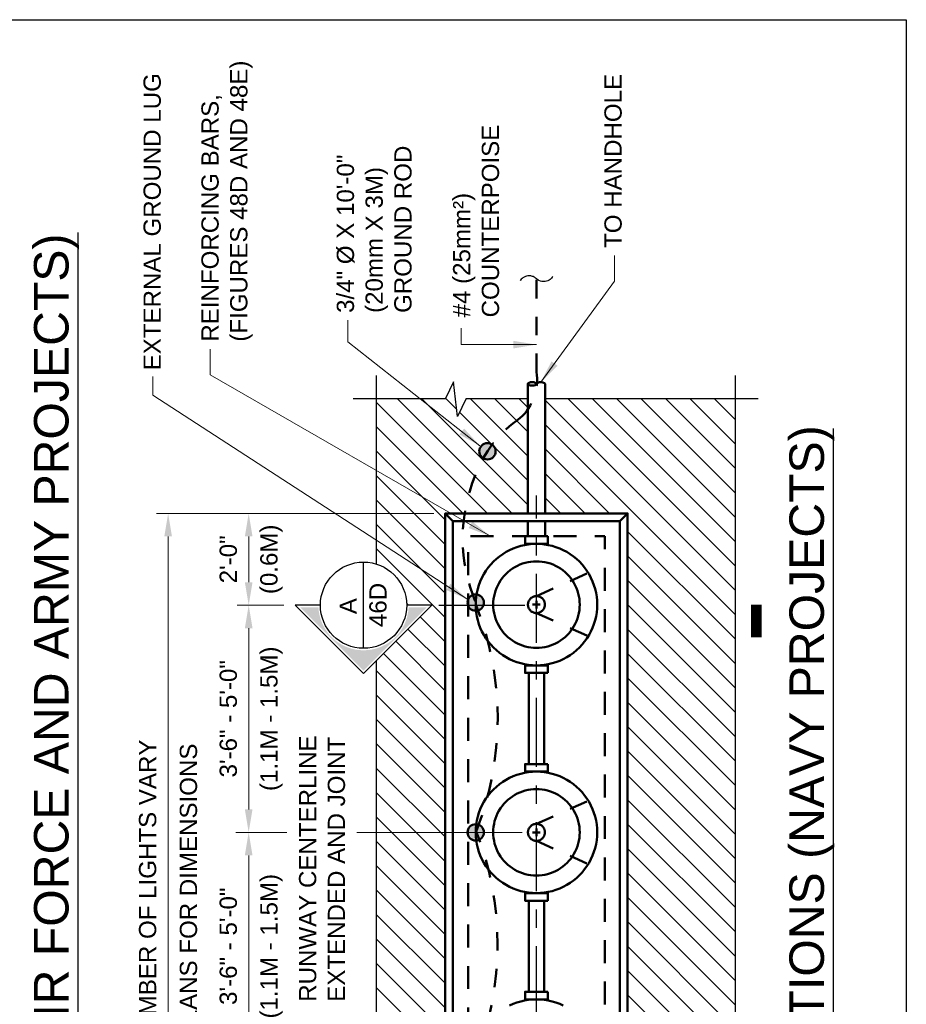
# Model space of a CAD drawing. Header units: inches. Extents: x -0.3 to 8.5, y 0 to 11.
# Tile 4 of 4: x 3.7 to 8.5, y 5.6 to 11. Entities that reach past the tile are written whole.
import ezdxf
from ezdxf.enums import TextEntityAlignment as Align

# ---------------------------------------------------------------- set-up
doc = ezdxf.new("R2010")
doc.units = ezdxf.units.IN
doc.header["$LTSCALE"] = 0.5
doc.header["$MEASUREMENT"] = 0
doc.header["$PDSIZE"] = 2
for name, pattern in [('CENTER2', [1.125, 0.75, -0.125, 0.125, -0.125]), ('DASHED2', [0.375, 0.25, -0.125]), ('HIDDEN2', [0.1875, 0.125, -0.0625])]:
    doc.linetypes.add(name, pattern=pattern)
doc.layers.get('0').update_dxf_attribs({"linetype": 'CONTINUOUS', "lineweight": 35})
doc.layers.get('DEFPOINTS').update_dxf_attribs({"linetype": 'CONTINUOUS', "lineweight": 35})
for name, color, linetype, lineweight in [('C-PVMT-PATT', 8, 'CONTINUOUS', 18), ('E-AFLD-LITE-APPR', 203, 'CONTINUOUS', 50), ('E-GRND-EQUI', 83, 'CONTINUOUS', 50), ('E-POWR-CNDT', 83, 'CONTINUOUS', 50), ('G-ANNO-REDL', 1, 'CONTINUOUS', 25)]:
    doc.layers.add(name, color=color, linetype=linetype, lineweight=lineweight)
for name, color, linetype in [('G-ANNO-DIMS', 7, 'CONTINUOUS'), ('G-ANNO-SYMB', 6, 'CONTINUOUS'), ('G-ANNO-SYMB @ 1', 6, 'CONTINUOUS'), ('G-ANNO-TEXT', 7, 'CONTINUOUS'), ('G-ANNO-TEXT @ 1', 7, 'CONTINUOUS'), ('G-ANNO-TTLB', 7, 'CONTINUOUS')]:
    doc.layers.add(name, color=color, linetype=linetype)
doc.styles.add('01-E-BLDG-1_1', font='arial.ttf', dxfattribs={"height": 0.09375})
doc.styles.add('ARIAL', font='arial.ttf')
doc.dimstyles.new('01-E-BLDG-1_1', dxfattribs={"dimtxt": 0.09375, "dimasz": 0.125, "dimexe": 0.0625, "dimexo": 0.0625, "dimgap": 0.0625, "dimtad": 1, "dimdec": 4, "dimzin": 3, "dimdsep": 46, "dimlunit": 4, "dimtxsty": '01-E-BLDG-1_1', "dimcen": 0.0625, "dimclrd": 1, "dimclre": 1, "dimclrt": 256, "dimazin": 0, "dimtfac": 1, "dimtdec": 4, "dimtmove": 1, "dimatfit": 3, "dimfxl": 1, "dimfrac": 2, "dimtolj": 1, "dimtzin": 3, "dimlwd": 0, "dimlwe": 0, "dimarcsym": 0})

# ---------------------------------------------------------------- blocks, each defined once
blk = doc.blocks.new('*U18')
at = {"color": 0, "linetype": 'Continuous', "lineweight": 30}
blk.add_line((0.2344, 0), (8.654, 0), dxfattribs=at)
at = {"color": 0, "style": 'ARIAL', "flags": 4}
blk.add_attdef('TITLE', text='', height=0.1875, dxfattribs=at).set_placement((0.4134, -0.0043), align=Align.BOTTOM_LEFT)
blk.add_attdef('ID', text='', height=0.1875, dxfattribs=at).set_placement((0, 0), align=Align.MIDDLE_CENTER)
blk.add_attdef('SCALE', text='', height=0.0703, dxfattribs=at).set_placement((0.4167, -0.079), align=Align.TOP_LEFT)
blk = doc.blocks.new('G-DBRK')
at = {"color": 0, "linetype": 'ByBlock', "lineweight": -2}
blk.add_ellipse((0, -0.25), major_axis=(0, -0.25), ratio=0.4, dxfattribs=at)
blk.add_ellipse((0, -0.75), major_axis=(0, -0.25), ratio=0.4, start_param=0, end_param=3.141593, dxfattribs=at)
blk = doc.blocks.new('*U7')
blk.add_lwpolyline([(0, 4.5, 1.5, 1.5, 0), (0, 0, 0, 0, 0), (8.06, 0, 0, 0, 0)], format="xyseb")
blk = doc.blocks.new('*U6')
at = {"linetype": 'Continuous'}
blk.add_hatch(color=0, dxfattribs=at).paths.add_polyline_path([(-0.3556, 0), (-0.011, -0.3446), (-0.011, -0.2451, -0.956069), (-0.011, 0.2451), (-0.011, 0.3446)])
at = {"color": 0, "linetype": 'Continuous'}
for p, q in [((0, 0.3711), (-0.3711, 0)), ((0, 0.2344), (0, 0.3711)), ((-0.3711, 0), (0, -0.3711)), ((0, -0.3711), (0, -0.2344))]:
    blk.add_line(p, q, dxfattribs=at)
blk.add_line((-0.2344, 0), (0.2344, 0))
blk.add_circle((0, 0), 0.2344, dxfattribs=at)
at = {"color": 7, "linetype": 'Continuous', "lineweight": 0, "style": 'ARIAL'}
for tag, p in [('SEC_NUM', (-0.0052, 0.0837)), ('DWG_NUM', (0.0012, -0.0782))]:
    blk.add_attdef(tag, text='', height=0.0938, dxfattribs=at).set_placement(p, align=Align.MIDDLE_CENTER)
blk = doc.blocks.new('*D23')
at = {"layer": 'DEFPOINTS', "color": 0, "transparency": 16777216}
for p in [(4.9265, 7.8169), (5.1796, 7.8169), (6.4902, 6.5819)]:
    blk.add_point(p, dxfattribs=at)
at = {"layer": 'G-ANNO-DIMS', "color": 1, "lineweight": 0, "transparency": 16777216}
for p, q in [((5.1171, 7.8169), (4.864, 7.8169)), ((4.9265, 6.7069), (4.9265, 7.6919))]:
    blk.add_line(p, q, dxfattribs=at)
at = {"layer": 'G-ANNO-DIMS', "color": 1, "transparency": 16777216}
for points in [[(4.9056, 7.6919), (4.9473, 7.6919), (4.9265, 7.8169)], [(4.9056, 6.7069), (4.9473, 6.7069), (4.9265, 6.5819)]]:
    blk.add_solid(points, dxfattribs=at)
at = {"layer": 'G-ANNO-DIMS', "transparency": 16777216, "char_height": 0.09375, "attachment_point": 5, "rotation": 90, "style": '01-E-BLDG-1_1'}
for s, insert in [('\\A1;(1.1M - 1.5M)', (5.0504, 7.1994)), ('\\A1;3\'-6" - 5\'-0"', (4.8161, 7.1994))]:
    blk.add_mtext(s, dxfattribs=dict(at, insert=insert))
blk = doc.blocks.new('*D22')
at = {"layer": 'DEFPOINTS', "color": 0, "transparency": 16777216}
for p in [(4.9265, 6.5819), (6.4902, 6.5819), (6.4902, 5.3437)]:
    blk.add_point(p, dxfattribs=at)
at = {"layer": 'G-ANNO-DIMS', "color": 1, "lineweight": 0, "transparency": 16777216}
blk.add_line((4.9265, 5.4687), (4.9265, 6.4569), dxfattribs=at)
at = {"layer": 'G-ANNO-DIMS', "color": 1, "transparency": 16777216}
for points in [[(4.9056, 6.4569), (4.9473, 6.4569), (4.9265, 6.5819)], [(4.9056, 5.4687), (4.9473, 5.4687), (4.9265, 5.3437)]]:
    blk.add_solid(points, dxfattribs=at)
at = {"layer": 'G-ANNO-DIMS', "transparency": 16777216, "char_height": 0.09375, "attachment_point": 5, "rotation": 90, "style": '01-E-BLDG-1_1'}
for s, insert in [('\\A1;(1.1M - 1.5M)', (5.0504, 5.9628)), ('\\A1;3\'-6" - 5\'-0"', (4.8161, 5.9628))]:
    blk.add_mtext(s, dxfattribs=dict(at, insert=insert))
blk = doc.blocks.new('*D24')
at = {"layer": 'DEFPOINTS', "color": 0, "transparency": 16777216}
for p in [(4.9265, 8.3154), (5.9949, 8.3154), (5.1796, 7.8169)]:
    blk.add_point(p, dxfattribs=at)
at = {"layer": 'G-ANNO-DIMS', "color": 1, "lineweight": 0, "transparency": 16777216}
for p, q in [((5.9324, 8.3154), (4.864, 8.3154)), ((4.9265, 7.9419), (4.9265, 8.1904)), ((5.1171, 7.8169), (4.864, 7.8169))]:
    blk.add_line(p, q, dxfattribs=at)
at = {"layer": 'G-ANNO-DIMS', "color": 1, "transparency": 16777216}
for points in [[(4.9056, 8.1904), (4.9473, 8.1904), (4.9265, 8.3154)], [(4.9056, 7.9419), (4.9473, 7.9419), (4.9265, 7.8169)]]:
    blk.add_solid(points, dxfattribs=at)
at = {"layer": 'G-ANNO-DIMS', "transparency": 16777216, "char_height": 0.09375, "attachment_point": 5, "rotation": 90, "style": '01-E-BLDG-1_1'}
for s, insert in [('\\A1;2\'-0"', (4.8161, 8.0662)), ('\\A1;(0.6M)', (5.0504, 8.0662))]:
    blk.add_mtext(s, dxfattribs=dict(at, insert=insert))
blk = doc.blocks.new('*D25')
at = {"layer": 'DEFPOINTS', "color": 0, "transparency": 16777216}
for p in [(4.4888, 8.3154), (5.9949, 8.3154), (5.9949, 2.372)]:
    blk.add_point(p, dxfattribs=at)
at = {"layer": 'G-ANNO-DIMS', "color": 1, "lineweight": 0, "transparency": 16777216}
for p, q in [((5.9324, 8.3154), (4.4263, 8.3154)), ((4.4888, 2.497), (4.4888, 8.1904)), ((5.9324, 2.372), (4.4263, 2.372))]:
    blk.add_line(p, q, dxfattribs=at)
at = {"layer": 'G-ANNO-DIMS', "color": 1, "transparency": 16777216}
for points in [[(4.468, 8.1904), (4.5096, 8.1904), (4.4888, 8.3154)], [(4.468, 2.497), (4.5096, 2.497), (4.4888, 2.372)]]:
    blk.add_solid(points, dxfattribs=at)
at = {"layer": 'G-ANNO-DIMS', "transparency": 16777216, "char_height": 0.09375, "attachment_point": 5, "rotation": 90, "style": '01-E-BLDG-1_1'}
for s, insert in [('\\A1;NOTE: LIGHT SPACING AND NUMBER OF LIGHTS VARY', (4.3778, 5.3437)), ('\\A1;REFER TO SYSTEM LAYOUT PLANS FOR DIMENSIONS', (4.5998, 5.3437))]:
    blk.add_mtext(s, dxfattribs=dict(at, insert=insert))
blk = doc.blocks.new('BREAK')
at = {"color": 0, "linetype": 'Continuous', "flags": 128}
blk.add_lwpolyline([(0, 0), (0.046625, 0.097375), (0.069125, -0.090125), (0.112375, 0)], dxfattribs=at)
blk = doc.blocks.new('G-TDT2')
at = {"linetype": 'ByBlock', "lineweight": -2}
h = blk.add_hatch(color=256, dxfattribs=at)
edge = h.paths.add_edge_path()
edge.add_arc((0, 0), 0.0444, 0, 360)
at = {"color": 0, "linetype": 'ByBlock', "lineweight": -2}
blk.add_circle((0, 0), 0.0444, dxfattribs=at)
blk = doc.blocks.new('*U26')
at = {"color": 0, "linetype": 'Continuous', "lineweight": 30}
blk.add_line((0.2344, 0), (6.4642, 0), dxfattribs=at)
at = {"color": 0, "style": 'ARIAL', "flags": 4}
blk.add_attdef('TITLE', text='', height=0.1875, dxfattribs=at).set_placement((0.4134, -0.0043), align=Align.BOTTOM_LEFT)
blk.add_attdef('ID', text='', height=0.1875, dxfattribs=at).set_placement((0, 0), align=Align.MIDDLE_CENTER)
blk.add_attdef('SCALE', text='', height=0.0703, dxfattribs=at).set_placement((0.4167, -0.079), align=Align.TOP_LEFT)
blk = doc.blocks.new('G-TSQIG')
at = {"color": 0, "linetype": 'ByBlock', "lineweight": -2}
blk.add_spline([(0.0118, 0.0893), (-0.0035, 0.0751), (-0.0147, 0.0481), (-0.009, 0.0131), (0, 0), (0.0112, -0.0179), (0.0152, -0.0359), (0.0121, -0.059), (0.0042, -0.0741), (-0.0118, -0.0893)], degree=3, dxfattribs=at)

msp = doc.modelspace()

# ---------------------------------------------------------------- hatches: boundary and pattern name
at = {"layer": 'C-PVMT-PATT'}
h = msp.add_hatch(dxfattribs=at)
h.set_pattern_fill('ANSI31', color=256, scale=0.75, angle=90.00005, style=0)
h.set_pattern_definition([(135.00005, (11.94735, -8.4115), (-0.0662912, -0.0662913), [])])
h.paths.add_polyline_path([(5.99491, 8.3154), (6.98548, 8.3154), (6.98548, 2.37097), (5.99491, 2.37097)], flags=16)
edge = h.paths.add_edge_path()
edge.add_line((7.04121, 8.9404), (6.53707, 8.9404))
edge.add_line((6.53707, 8.9404), (6.53707, 8.3154))
edge.add_line((6.53707, 8.3154), (6.44332, 8.3154))
edge.add_line((6.44332, 8.3154), (6.44332, 8.9404))
edge.add_line((6.44332, 8.9404), (6.10827, 8.9404))
edge.add_line((6.10827, 8.9404), (6.06164, 8.84302))
edge.add_line((6.06164, 8.84302), (6.03914, 9.03052))
edge.add_line((6.03914, 9.03052), (5.99589, 8.9404))
edge.add_line((5.99589, 8.9404), (5.61959, 8.9404))
edge.add_line((5.61959, 8.9404), (5.61991, 8.04085))
edge.add_arc((5.55067, 7.81693), 0.23438, 360, 432.81775, ccw=False)
edge.add_line((5.78505, 7.81693), (5.92173, 7.81693))
edge.add_line((5.92173, 7.81693), (5.61991, 7.5151))
edge.add_line((5.61991, 7.5151), (5.61991, 5.305))
edge.add_line((5.61991, 5.305), (5.71004, 5.26175))
edge.add_line((5.71004, 5.26175), (5.52254, 5.23925))
edge.add_line((5.52254, 5.23925), (5.61991, 5.19263))
edge.add_line((5.61991, 5.19263), (5.62001, 1.74698))
edge.add_line((5.62001, 1.74698), (6.05378, 1.74698))
edge.add_line((6.05378, 1.74698), (6.09703, 1.8371))
edge.add_line((6.09703, 1.8371), (6.11953, 1.6496))
edge.add_line((6.11953, 1.6496), (6.16616, 1.74698))
edge.add_line((6.16616, 1.74698), (6.44332, 1.74698))
edge.add_line((6.44332, 1.74698), (6.44332, 2.37198))
edge.add_line((6.44332, 2.37198), (6.53707, 2.37198))
edge.add_line((6.53707, 2.37198), (6.53707, 1.74698))
edge.add_line((6.53707, 1.74698), (7.5701, 1.74698))
edge.add_line((7.5701, 1.74698), (7.5701, 5.19263))
edge.add_line((7.5701, 5.19263), (7.47272, 5.23925))
edge.add_line((7.47272, 5.23925), (7.66022, 5.26175))
edge.add_line((7.66022, 5.26175), (7.5701, 5.305))
edge.add_line((7.5701, 5.305), (7.5701, 8.9404))
edge.add_line((7.5701, 8.9404), (7.13496, 8.9404))
edge.add_line((7.13496, 8.9404), (7.04121, 8.9404))

# ---------------------------------------------------------------- linework, layer by layer
at = {"layer": 'E-AFLD-LITE-APPR'}
for p, q in [((6.03618, 8.27413), (5.99491, 8.3154)), ((6.94421, 8.27413), (6.98548, 8.3154)), ((6.51083, 7.82011), (6.46956, 7.82011)), ((6.4902, 7.84075), (6.4902, 7.79948)), ((6.4902, 6.60254), (6.4902, 6.56126)), ((6.51083, 6.5819), (6.46956, 6.5819))]:
    msp.add_line(p, q, dxfattribs=at)
at = {"layer": 'E-AFLD-LITE-APPR', "linetype": 'HIDDEN2'}
for p, q in [((6.49037, 7.86628), (6.77185, 7.99212)), ((6.49037, 7.774), (6.77188, 7.64815)), ((6.4902, 6.62804), (6.77183, 6.75395)), ((6.4902, 6.53576), (6.77183, 6.40985))]:
    msp.add_line(p, q, dxfattribs=at)
at = {"layer": 'E-AFLD-LITE-APPR'}
for points in [[(6.98548, 2.37198), (6.98548, 8.3154), (5.99491, 8.3154), (5.99491, 2.37198)], [(6.94421, 2.41325), (6.94421, 8.27413), (6.03618, 8.27413), (6.03618, 2.41325)], [(6.4902, 7.48992), (6.51179, 7.49063), (6.53329, 7.49275), (6.55461, 7.49627), (6.57566, 7.50118), (6.59633, 7.50745), (6.61655, 7.51506), (6.63623, 7.52398), (6.65529, 7.53416), (6.67364, 7.54557), (6.6912, 7.55816), (6.70791, 7.57186), (6.72368, 7.58663), (6.73845, 7.6024), (6.75215, 7.61911), (6.76474, 7.63667), (6.77615, 7.65502), (6.78633, 7.67408), (6.79525, 7.69376), (6.80286, 7.71398), (6.80913, 7.73465), (6.81404, 7.7557), (6.81756, 7.77702), (6.81968, 7.79852), (6.82039, 7.82011), (6.81968, 7.84171), (6.81756, 7.86321), (6.81404, 7.88453), (6.80913, 7.90557), (6.80286, 7.92625), (6.79525, 7.94647), (6.78633, 7.96615), (6.77615, 7.98521), (6.76474, 8.00356), (6.75215, 8.02112), (6.73845, 8.03782), (6.72368, 8.05359), (6.70791, 8.06836), (6.6912, 8.08207), (6.67364, 8.09466), (6.65529, 8.10607), (6.63623, 8.11625), (6.61655, 8.12517), (6.59633, 8.13278), (6.57566, 8.13905), (6.55461, 8.14396), (6.53329, 8.14748), (6.51179, 8.1496), (6.4902, 8.1503), (6.4686, 8.1496), (6.4471, 8.14748), (6.42578, 8.14396), (6.40474, 8.13905), (6.38406, 8.13278), (6.36384, 8.12517), (6.34416, 8.11625), (6.3251, 8.10607), (6.30675, 8.09466), (6.28919, 8.08207), (6.27249, 8.06836), (6.25672, 8.05359), (6.24195, 8.03782), (6.22824, 8.02112), (6.21565, 8.00356), (6.20424, 7.98521), (6.19406, 7.96615), (6.18514, 7.94647), (6.17753, 7.92625), (6.17126, 7.90557), (6.16635, 7.88453), (6.16283, 7.86321), (6.16071, 7.84171), (6.16001, 7.82011), (6.16071, 7.79852), (6.16283, 7.77702), (6.16635, 7.7557), (6.17126, 7.73465), (6.17753, 7.71398), (6.18514, 7.69376), (6.19406, 7.67408), (6.20424, 7.65502), (6.21565, 7.63667), (6.22824, 7.61911), (6.24195, 7.6024), (6.25672, 7.58663), (6.27249, 7.57186), (6.28919, 7.55816), (6.30675, 7.54557), (6.3251, 7.53416), (6.34416, 7.52398), (6.36384, 7.51506), (6.38406, 7.50745), (6.40474, 7.50118), (6.42578, 7.49627), (6.4471, 7.49275), (6.4686, 7.49063)], [(6.49037, 7.58504), (6.50574, 7.58554), (6.52105, 7.58705), (6.53623, 7.58955), (6.55122, 7.59305), (6.56594, 7.59751), (6.58034, 7.60293), (6.59435, 7.60928), (6.60792, 7.61653), (6.62098, 7.62466), (6.63349, 7.63362), (6.64538, 7.64338), (6.65661, 7.6539), (6.66713, 7.66513), (6.67689, 7.67702), (6.68585, 7.68952), (6.69397, 7.70259), (6.70122, 7.71616), (6.70757, 7.73017), (6.71299, 7.74457), (6.71746, 7.75929), (6.72095, 7.77427), (6.72346, 7.78945), (6.72497, 7.80477), (6.72547, 7.82014), (6.72497, 7.83552), (6.72346, 7.85083), (6.72095, 7.86601), (6.71746, 7.88099), (6.71299, 7.89571), (6.70757, 7.91011), (6.70122, 7.92413), (6.69397, 7.93769), (6.68585, 7.95076), (6.67689, 7.96326), (6.66713, 7.97516), (6.65661, 7.98639), (6.64538, 7.9969), (6.63349, 8.00666), (6.62098, 8.01562), (6.60792, 8.02375), (6.59435, 8.031), (6.58034, 8.03735), (6.56594, 8.04277), (6.55122, 8.04724), (6.53623, 8.05073), (6.52105, 8.05323), (6.50574, 8.05474), (6.49037, 8.05525), (6.47499, 8.05474), (6.45968, 8.05323), (6.4445, 8.05073), (6.42952, 8.04724), (6.41479, 8.04277), (6.4004, 8.03735), (6.38638, 8.031), (6.37281, 8.02375), (6.35975, 8.01562), (6.34724, 8.00666), (6.33535, 7.9969), (6.32412, 7.98639), (6.3136, 7.97516), (6.30384, 7.96326), (6.29488, 7.95076), (6.28676, 7.93769), (6.27951, 7.92413), (6.27316, 7.91011), (6.26774, 7.89571), (6.26327, 7.88099), (6.25978, 7.86601), (6.25727, 7.85083), (6.25576, 7.83552), (6.25526, 7.82014), (6.25576, 7.80477), (6.25727, 7.78945), (6.25978, 7.77427), (6.26327, 7.75929), (6.26774, 7.74457), (6.27316, 7.73017), (6.27951, 7.71616), (6.28676, 7.70259), (6.29488, 7.68952), (6.30384, 7.67702), (6.3136, 7.66513), (6.32412, 7.6539), (6.33535, 7.64338), (6.34724, 7.63362), (6.35975, 7.62466), (6.37281, 7.61653), (6.38638, 7.60928), (6.4004, 7.60293), (6.41479, 7.59751), (6.42952, 7.59305), (6.4445, 7.58955), (6.45968, 7.58705), (6.47499, 7.58554)], [(6.51083, 7.77884), (6.50809, 7.77758), (6.50527, 7.7765), (6.50238, 7.77561), (6.49945, 7.77491), (6.49647, 7.7744), (6.49347, 7.77409), (6.49045, 7.77397), (6.48743, 7.77405), (6.48442, 7.77433), (6.48144, 7.77481), (6.4785, 7.77548), (6.4756, 7.77634), (6.47277, 7.77739), (6.47001, 7.77862), (6.46734, 7.78002), (6.46477, 7.78161), (6.46231, 7.78335), (6.45996, 7.78525), (6.45775, 7.78731), (6.45567, 7.7895), (6.45374, 7.79182), (6.45197, 7.79427), (6.45036, 7.79682), (6.44892, 7.79948), (6.44766, 7.80222), (6.44658, 7.80504), (6.44569, 7.80793), (6.44499, 7.81086), (6.44448, 7.81384), (6.44417, 7.81684), (6.44405, 7.81986), (6.44413, 7.82288), (6.44441, 7.82589), (6.44489, 7.82887), (6.44556, 7.83181), (6.44642, 7.83471), (6.44747, 7.83754), (6.4487, 7.8403), (6.45011, 7.84297), (6.45169, 7.84554), (6.45343, 7.848), (6.45533, 7.85035), (6.45739, 7.85256), (6.45958, 7.85464), (6.4619, 7.85657), (6.46435, 7.85834), (6.4669, 7.85995), (6.46956, 7.86139), (6.4723, 7.86265), (6.47512, 7.86373), (6.47801, 7.86462), (6.48094, 7.86532), (6.48392, 7.86583), (6.48692, 7.86614), (6.48994, 7.86626), (6.49296, 7.86618), (6.49597, 7.8659), (6.49895, 7.86542), (6.50189, 7.86475), (6.50479, 7.86389), (6.50762, 7.86284), (6.51038, 7.86161), (6.51305, 7.8602), (6.51562, 7.85862), (6.51809, 7.85688), (6.52043, 7.85498), (6.52265, 7.85292), (6.52472, 7.85073), (6.52665, 7.84841), (6.52842, 7.84596), (6.53003, 7.84341), (6.53147, 7.84075), (6.53273, 7.83801), (6.53381, 7.83519), (6.5347, 7.8323), (6.5354, 7.82937), (6.53591, 7.82639), (6.53622, 7.82339), (6.53634, 7.82037), (6.53626, 7.81735), (6.53598, 7.81434), (6.5355, 7.81136), (6.53483, 7.80842), (6.53397, 7.80552), (6.53292, 7.80269), (6.53169, 7.79993), (6.53029, 7.79726), (6.5287, 7.79469), (6.52696, 7.79222), (6.52506, 7.78988), (6.523, 7.78766), (6.52081, 7.78559), (6.51849, 7.78366), (6.51604, 7.78189), (6.51349, 7.78028)], [(6.4902, 6.25171), (6.51179, 6.25242), (6.53329, 6.25454), (6.55461, 6.25806), (6.57566, 6.26296), (6.59633, 6.26923), (6.61655, 6.27684), (6.63623, 6.28576), (6.65529, 6.29595), (6.67364, 6.30736), (6.6912, 6.31994), (6.70791, 6.33365), (6.72368, 6.34842), (6.73845, 6.36419), (6.75215, 6.38089), (6.76474, 6.39846), (6.77615, 6.41681), (6.78633, 6.43586), (6.79525, 6.45554), (6.80286, 6.47576), (6.80913, 6.49644), (6.81404, 6.51748), (6.81756, 6.5388), (6.81968, 6.56031), (6.82039, 6.5819), (6.81968, 6.6035), (6.81756, 6.625), (6.81404, 6.64632), (6.80913, 6.66736), (6.80286, 6.68804), (6.79525, 6.70826), (6.78633, 6.72794), (6.77615, 6.747), (6.76474, 6.76534), (6.75215, 6.78291), (6.73845, 6.79961), (6.72368, 6.81538), (6.70791, 6.83015), (6.6912, 6.84386), (6.67364, 6.85644), (6.65529, 6.86785), (6.63623, 6.87804), (6.61655, 6.88696), (6.59633, 6.89457), (6.57566, 6.90084), (6.55461, 6.90575), (6.53329, 6.90927), (6.51179, 6.91138), (6.4902, 6.91209), (6.4686, 6.91138), (6.4471, 6.90927), (6.42578, 6.90575), (6.40474, 6.90084), (6.38406, 6.89457), (6.36384, 6.88696), (6.34416, 6.87804), (6.3251, 6.86785), (6.30675, 6.85644), (6.28919, 6.84386), (6.27249, 6.83015), (6.25672, 6.81538), (6.24195, 6.79961), (6.22824, 6.78291), (6.21565, 6.76534), (6.20424, 6.747), (6.19406, 6.72794), (6.18514, 6.70826), (6.17753, 6.68804), (6.17126, 6.66736), (6.16635, 6.64632), (6.16283, 6.625), (6.16071, 6.6035), (6.16001, 6.5819), (6.16071, 6.56031), (6.16283, 6.5388), (6.16635, 6.51748), (6.17126, 6.49644), (6.17753, 6.47576), (6.18514, 6.45554), (6.19406, 6.43586), (6.20424, 6.41681), (6.21565, 6.39846), (6.22824, 6.38089), (6.24195, 6.36419), (6.25672, 6.34842), (6.27249, 6.33365), (6.28919, 6.31994), (6.30675, 6.30736), (6.3251, 6.29595), (6.34416, 6.28576), (6.36384, 6.27684), (6.38406, 6.26923), (6.40474, 6.26296), (6.42578, 6.25806), (6.4471, 6.25454), (6.4686, 6.25242)], [(6.4902, 6.3468), (6.50557, 6.3473), (6.52088, 6.34881), (6.53606, 6.35131), (6.55105, 6.35481), (6.56577, 6.35927), (6.58017, 6.36469), (6.59418, 6.37104), (6.60775, 6.37829), (6.62081, 6.38642), (6.63332, 6.39538), (6.64521, 6.40514), (6.65644, 6.41566), (6.66696, 6.42689), (6.67672, 6.43878), (6.68568, 6.45128), (6.6938, 6.46435), (6.70105, 6.47792), (6.7074, 6.49193), (6.71282, 6.50633), (6.71729, 6.52105), (6.72078, 6.53603), (6.72329, 6.55121), (6.7248, 6.56652), (6.7253, 6.5819), (6.7248, 6.59728), (6.72329, 6.61259), (6.72078, 6.62777), (6.71729, 6.64275), (6.71282, 6.65747), (6.7074, 6.67187), (6.70105, 6.68589), (6.6938, 6.69945), (6.68568, 6.71252), (6.67672, 6.72502), (6.66696, 6.73692), (6.65644, 6.74815), (6.64521, 6.75866), (6.63332, 6.76842), (6.62081, 6.77738), (6.60775, 6.78551), (6.59418, 6.79276), (6.58017, 6.79911), (6.56577, 6.80453), (6.55105, 6.809), (6.53606, 6.81249), (6.52088, 6.81499), (6.50557, 6.8165), (6.4902, 6.81701), (6.47482, 6.8165), (6.45951, 6.81499), (6.44433, 6.81249), (6.42935, 6.809), (6.41462, 6.80453), (6.40023, 6.79911), (6.38621, 6.79276), (6.37264, 6.78551), (6.35958, 6.77738), (6.34707, 6.76842), (6.33518, 6.75866), (6.32395, 6.74815), (6.31343, 6.73692), (6.30367, 6.72502), (6.29471, 6.71252), (6.28659, 6.69945), (6.27934, 6.68589), (6.27299, 6.67187), (6.26757, 6.65747), (6.2631, 6.64275), (6.25961, 6.62777), (6.2571, 6.61259), (6.25559, 6.59728), (6.25509, 6.5819), (6.25559, 6.56652), (6.2571, 6.55121), (6.25961, 6.53603), (6.2631, 6.52105), (6.26757, 6.50633), (6.27299, 6.49193), (6.27934, 6.47792), (6.28659, 6.46435), (6.29471, 6.45128), (6.30367, 6.43878), (6.31343, 6.42689), (6.32395, 6.41566), (6.33518, 6.40514), (6.34707, 6.39538), (6.35958, 6.38642), (6.37264, 6.37829), (6.38621, 6.37104), (6.40023, 6.36469), (6.41462, 6.35927), (6.42935, 6.35481), (6.44433, 6.35131), (6.45951, 6.34881), (6.47482, 6.3473)], [(6.51083, 6.54063), (6.50809, 6.53937), (6.50527, 6.53829), (6.50238, 6.53739), (6.49945, 6.53669), (6.49647, 6.53618), (6.49347, 6.53587), (6.49045, 6.53576), (6.48743, 6.53584), (6.48442, 6.53612), (6.48144, 6.53659), (6.4785, 6.53726), (6.4756, 6.53812), (6.47277, 6.53917), (6.47001, 6.5404), (6.46734, 6.54181), (6.46477, 6.54339), (6.46231, 6.54514), (6.45996, 6.54704), (6.45775, 6.54909), (6.45567, 6.55129), (6.45374, 6.55361), (6.45197, 6.55605), (6.45036, 6.55861), (6.44892, 6.56126), (6.44766, 6.56401), (6.44658, 6.56683), (6.44569, 6.56971), (6.44499, 6.57265), (6.44448, 6.57563), (6.44417, 6.57863), (6.44405, 6.58165), (6.44413, 6.58467), (6.44441, 6.58767), (6.44489, 6.59065), (6.44556, 6.5936), (6.44642, 6.59649), (6.44747, 6.59933), (6.4487, 6.60208), (6.45011, 6.60475), (6.45169, 6.60733), (6.45343, 6.60979), (6.45533, 6.61214), (6.45739, 6.61435), (6.45958, 6.61643), (6.4619, 6.61836), (6.46435, 6.62013), (6.4669, 6.62174), (6.46956, 6.62317), (6.4723, 6.62444), (6.47512, 6.62552), (6.47801, 6.62641), (6.48094, 6.62711), (6.48392, 6.62762), (6.48692, 6.62793), (6.48994, 6.62805), (6.49296, 6.62796), (6.49597, 6.62768), (6.49895, 6.62721), (6.50189, 6.62654), (6.50479, 6.62568), (6.50762, 6.62463), (6.51038, 6.6234), (6.51305, 6.62199), (6.51562, 6.62041), (6.51809, 6.61866), (6.52043, 6.61676), (6.52265, 6.61471), (6.52472, 6.61252), (6.52665, 6.61019), (6.52842, 6.60775), (6.53003, 6.60519), (6.53147, 6.60254), (6.53273, 6.59979), (6.53381, 6.59697), (6.5347, 6.59409), (6.5354, 6.59115), (6.53591, 6.58818), (6.53622, 6.58517), (6.53634, 6.58215), (6.53626, 6.57914), (6.53598, 6.57613), (6.5355, 6.57315), (6.53483, 6.5702), (6.53397, 6.56731), (6.53292, 6.56448), (6.53169, 6.56172), (6.53029, 6.55905), (6.5287, 6.55648), (6.52696, 6.55401), (6.52506, 6.55167), (6.523, 6.54945), (6.52081, 6.54738), (6.51849, 6.54545), (6.51604, 6.54367), (6.51349, 6.54207)]]:
    msp.add_lwpolyline(points, close=True, dxfattribs=at)
at = {"layer": 'E-AFLD-LITE-APPR', "linetype": 'DASHED2', "flags": 128}
msp.add_lwpolyline([(6.86166, 2.4958), (6.86166, 8.19158), (6.11873, 8.19158), (6.11873, 2.4958)], close=True, dxfattribs=at)
at = {"layer": 'E-AFLD-LITE-APPR'}
msp.add_lwpolyline([(6.63623, 5.63983), (6.61655, 5.64874), (6.59633, 5.65635), (6.57566, 5.66263), (6.55461, 5.66753), (6.53329, 5.67105), (6.51179, 5.67317), (6.4902, 5.67388), (6.4686, 5.67317), (6.4471, 5.67105), (6.42578, 5.66753), (6.40474, 5.66263), (6.38406, 5.65635), (6.36384, 5.64874), (6.34416, 5.63983)], dxfattribs=at)
at = {"layer": 'E-GRND-EQUI', "linetype": 'HIDDEN2'}
msp.add_line((6.4902, 9.0851), (6.4902, 9.59184), dxfattribs=at)
for centre, radius, start, end in [((6.21071, 9.04257), 0.2827, 312.63913, 8.65106), ((6.76684, 8.29797), 0.64879, 124.19524, 159.82935), ((6.98009, 8.1793), 0.89069, 157.39315, 203.02575), ((4.61006, 7.20123), 1.6696, 338.22611, 21.75756), ((4.60953, 5.97381), 1.6696, 338.22611, 21.75756)]:
    msp.add_arc(centre, radius, start, end, dxfattribs=at)
at = {"layer": 'E-POWR-CNDT'}
for p, q in [((6.44332, 9.02001), (6.44332, 8.3154)), ((6.53707, 8.3154), (6.53707, 9.02001)), ((6.44332, 8.27413), (6.44332, 8.19158)), ((6.53707, 8.19158), (6.53707, 8.27413))]:
    msp.add_line(p, q, dxfattribs=at)
for points in [[(6.55211, 8.19158), (6.55211, 8.1503), (6.42828, 8.1503), (6.42828, 8.19158)], [(6.55211, 7.44865), (6.55211, 7.48992), (6.42828, 7.48992), (6.42828, 7.44865)], [(6.55211, 6.95337), (6.55211, 6.91209), (6.42828, 6.91209), (6.42828, 6.95337)], [(6.55211, 6.21044), (6.55211, 6.25171), (6.42828, 6.25171), (6.42828, 6.21044)], [(6.55211, 5.71515), (6.55211, 5.67388), (6.42828, 5.67388), (6.42828, 5.71515)]]:
    msp.add_lwpolyline(points, close=True, dxfattribs=at)
for points in [[(6.44892, 7.44865), (6.44892, 6.95337)], [(6.53147, 6.95337), (6.53147, 7.44865)], [(6.44892, 6.21044), (6.44892, 5.71515)], [(6.53147, 5.71515), (6.53147, 6.21044)]]:
    msp.add_lwpolyline(points, dxfattribs=at)
at = {"layer": 'G-ANNO-DIMS', "color": 1}
msp.add_line((5.95947, 7.81693), (6.42649, 7.81693), dxfattribs=at)
at = {"layer": 'G-ANNO-DIMS', "color": 1, "lineweight": 0}
for p, q in [((4.8573, 6.5819), (5.13369, 6.5819)), ((5.51371, 6.5819), (6.41196, 6.5819))]:
    msp.add_line(p, q, dxfattribs=at)
at = {"layer": 'G-ANNO-REDL', "linetype": 'CENTER2'}
msp.add_line((6.49017, 1.53734), (6.49019, 8.41312), dxfattribs=at)
at = {"layer": 'G-ANNO-SYMB'}
for p, q in [((5.61991, 9.0654), (5.61991, 8.04085)), ((7.5701, 9.0654), (7.5701, 5.305)), ((5.49491, 8.9404), (5.99589, 8.9404)), ((6.10827, 8.9404), (6.44332, 8.9404)), ((6.53707, 8.9404), (7.6951, 8.9404)), ((5.61991, 7.5151), (5.61991, 5.305))]:
    msp.add_line(p, q, dxfattribs=at)
at = {"layer": 'G-ANNO-TTLB'}
msp.add_lwpolyline([(0, 11), (8.5, 11), (8.5, 0), (0, 0)], close=True, dxfattribs=at)

# ---------------------------------------------------------------- block references
at = {"layer": 'E-GRND-EQUI', "rotation": 90}
for p in [(6.22413, 8.6535), (6.16036, 7.83091), (6.16001, 6.5819)]:
    msp.add_blockref('G-TDT2', p, dxfattribs=at)
at = {"layer": 'E-POWR-CNDT', "xscale": 0.09375, "yscale": 0.09375, "zscale": 0.09375, "rotation": 90}
msp.add_blockref('G-DBRK', (6.44332, 9.02001), dxfattribs=at)
at = {"layer": 'G-ANNO-SYMB', "rotation": 179.9999999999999}
msp.add_blockref('BREAK', (6.10827, 8.9404), dxfattribs=at)
at = {"layer": 'G-ANNO-SYMB', "xscale": 0.03937007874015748, "yscale": 0.03937007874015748, "zscale": 0.03937007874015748, "rotation": 179.9999999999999}
msp.add_blockref('*U7', (7.68525, 7.82011), dxfattribs=at)
at = {"layer": 'G-ANNO-SYMB @ 1', "rotation": 90}
msp.add_blockref('*U6', (5.55067, 7.81693), dxfattribs=at).add_auto_attribs({'SEC_NUM': 'A', 'DWG_NUM': '46D'})
at = {"layer": 'G-ANNO-TEXT', "color": 1, "xscale": -1, "rotation": 270}
msp.add_blockref('G-TSQIG', (6.4902, 9.59184), dxfattribs=at)
at = {"layer": 'G-ANNO-TEXT @ 1'}
ref = msp.add_blockref('*U18', (3.99932, 1.18835), dxfattribs=dict(at, rotation=90))
ref.add_attrib('TITLE', 'GROUNDING CONNECTIONS (AIR FORCE AND ARMY PROJECTS)', dxfattribs={"layer": '0', "color": 0, "height": 0.1875, "rotation": 90, "style": 'ARIAL'}).set_placement((4.00364, 1.60174), align=Align.BOTTOM_LEFT)
ref = msp.add_blockref('*U26', (8.10433, 2.31378), dxfattribs=dict(at, rotation=90))
ref.add_attrib('TITLE', 'GROUNDING CONNECTIONS (NAVY PROJECTS)', dxfattribs={"layer": '0', "color": 0, "height": 0.1875, "rotation": 90, "style": 'ARIAL'}).set_placement((8.10866, 2.72716), align=Align.BOTTOM_LEFT)

# ---------------------------------------------------------------- texts
at = {"layer": 'G-ANNO-TEXT', "char_height": 0.09375, "attachment_point": 1, "rotation": 90, "style": '01-E-BLDG-1_1'}
for s, insert, width in [('REINFORCING BARS, (FIGURES 48D AND 48E)', (4.66957, 9.24965), 1.7322093), ('TO HANDHOLE', (6.8595, 9.7591), 1.1737732), ('EXTERNAL GROUND LUG', (4.35507, 9.09373), 2.10908), ('#4 (25mm²) COUNTERPOISE', (6.03693, 9.38149), 1.2000724), ('3/4" %%C X 10\'-0" (20mm X 3M)\\PGROUND ROD', (5.4051, 9.40594), 0.9225426), ('RUNWAY CENTERLINE EXTENDED AND JOINT', (5.19986, 5.66089), 1.5558074)]:
    msp.add_mtext(s, dxfattribs=dict(at, insert=insert, width=width))

# ---------------------------------------------------------------- dimensions: what is measured, and where the dimension line sits
at = {"layer": 'G-ANNO-DIMS'}
for base, p1, text, picture, middle in [((4.48881, 8.3154), (5.99491, 2.37198), 'NOTE: LIGHT SPACING AND NUMBER OF LIGHTS VARY\\XREFER TO SYSTEM LAYOUT PLANS FOR DIMENSIONS', '*D25', (4.48881, 5.34369)), ((4.92648, 8.3154), (5.17961, 7.81693), '2\'-0"\\X(0.6M)', '*D24', (4.92648, 8.06616))]:
    dim = msp.add_linear_dim(base=base, p1=p1, p2=(5.99491, 8.3154), angle=90, text=text, dimstyle='01-E-BLDG-1_1', dxfattribs=at)
    dim.commit()
    dim.dimension.update_dxf_attribs({"geometry": picture, "text_midpoint": middle})
for base, p1, p2, override, picture, middle in [((4.92648, 7.81693), (6.49019, 6.5819), (5.17961, 7.81693), {"dimse1": 1}, '*D23', (4.92648, 7.19941)), ((4.92648, 6.5819), (6.4902, 5.34369), (6.4902, 6.5819), {"dimse1": 1, "dimse2": 1}, '*D22', (4.92648, 5.96279))]:
    dim = msp.add_linear_dim(base=base, p1=p1, p2=p2, angle=90, text='3\'-6" - 5\'-0"\\X(1.1M - 1.5M)', dimstyle='01-E-BLDG-1_1', override=override, dxfattribs=at)
    dim.commit()
    dim.dimension.update_dxf_attribs({"geometry": picture, "text_midpoint": middle})

# ---------------------------------------------------------------- leaders
at = {"layer": 'G-ANNO-TEXT'}
for points in [[(6.51468, 9.02937, -0.02363), (6.91456, 9.57882, -0.02363), (6.91456, 9.71853, -0.02363)], [(6.24014, 8.19158, -0.02363), (4.71805, 9.06937, -0.02363), (4.71805, 9.20907, -0.02363)]]:
    msp.add_leader(points, dimstyle='01-E-BLDG-1_1', dxfattribs=at)
for points in [[(6.18266, 8.68391), (5.46444, 9.24816), (5.46444, 9.36588)], [(6.4902, 9.23347), (6.0811, 9.23347), (6.0811, 9.32209)], [(6.11665, 7.84856), (4.40575, 8.95867), (4.40575, 9.06041)]]:
    msp.add_leader(points, dimstyle='01-E-BLDG-1_1', override={"dimgap": 0.0625, "dimtad": 0}, dxfattribs=at)

doc.saveas('drawing.dxf')
